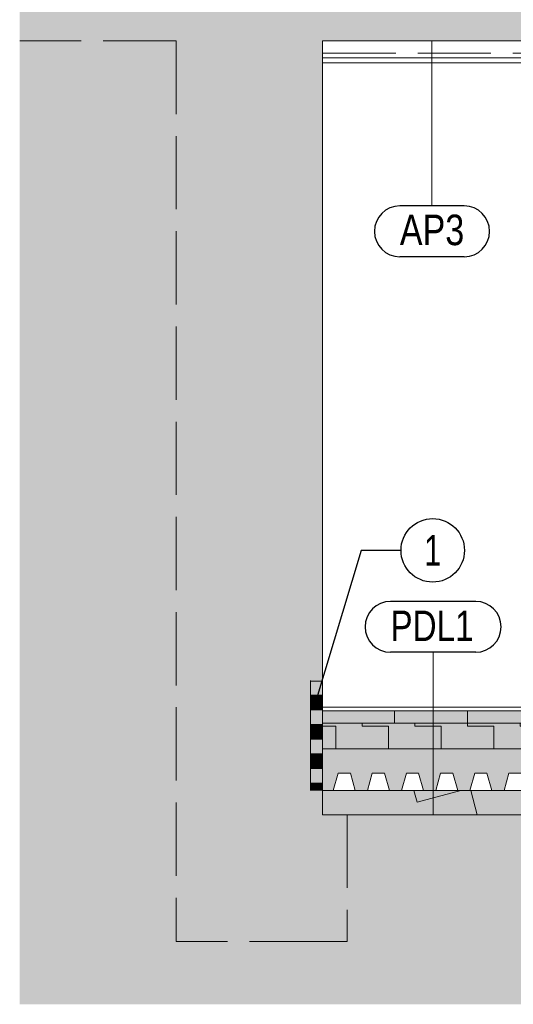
# Model space of a CAD drawing. Header units: millimetres. Extents: x 29003 to 60673, y -60985 to 17010.
# Tile 98 of 128: x 38664 to 40688, y -1679 to 2355. Entities that reach past the tile are written whole.
import ezdxf

# ---------------------------------------------------------------- set-up
doc = ezdxf.new("R2010")
doc.units = ezdxf.units.MM
doc.linetypes.add('Carkovana 2x_1', pattern=[390, 300, -90])
doc.linetypes.add('Carkovana 2x_1_1', pattern=[200, 150, -50])
for name, color, linetype, lineweight in [('XR$1$ŘEZY_1', 7, 'Continuous', 25), ('XR$2$ŘEZY - KOTY_ TEXTY_1', 7, 'Continuous', 25), ('XR$3$ŘEZY - FILING_1', 7, 'Continuous', 25)]:
    doc.layers.add(name, color=color, linetype=linetype, lineweight=lineweight)
doc.styles.add('ARIAL', font='ARIAL.TTF')

# ---------------------------------------------------------------- blocks, each defined once
blk = doc.blocks.new('VZOROVÁ ČÁRA_106')
at = {"layer": 'XR$1$ŘEZY_1', "color": 1, "linetype": 'Continuous', "lineweight": 13}
for p, q in [((39855.9, -352.8), (39855.9, -412.8)), ((39905.9, -412.8), (39855.9, -412.8)), ((39855.9, -412.8), (39855.9, -472.8)), ((39905.9, -414), (39855.9, -414)), ((39905.9, -415.2), (39855.9, -415.2)), ((39905.9, -416.4), (39855.9, -416.4)), ((39905.9, -417.6), (39855.9, -417.6)), ((39905.9, -418.8), (39855.9, -418.8)), ((39905.9, -420), (39855.9, -420)), ((39905.9, -421.2), (39855.9, -421.2)), ((39905.9, -422.4), (39855.9, -422.4)), ((39905.9, -423.6), (39855.9, -423.6)), ((39905.9, -424.8), (39855.9, -424.8)), ((39905.9, -426), (39855.9, -426)), ((39905.9, -427.2), (39855.9, -427.2)), ((39905.9, -428.4), (39855.9, -428.4)), ((39905.9, -429.6), (39855.9, -429.6)), ((39905.9, -430.8), (39855.9, -430.8)), ((39905.9, -432), (39855.9, -432)), ((39905.9, -433.2), (39855.9, -433.2)), ((39905.9, -434.4), (39855.9, -434.4)), ((39905.9, -435.6), (39855.9, -435.6)), ((39905.9, -436.8), (39855.9, -436.8)), ((39905.9, -438), (39855.9, -438)), ((39905.9, -439.2), (39855.9, -439.2)), ((39905.9, -440.4), (39855.9, -440.4)), ((39905.9, -441.6), (39855.9, -441.6)), ((39905.9, -442.8), (39855.9, -442.8)), ((39905.9, -412.8), (39905.9, -472.8)), ((39905.9, -412.8), (39905.9, -472.8)), ((39905.9, -412.8), (39905.9, -472.8)), ((39905.9, -412.8), (39905.9, -472.8)), ((39905.9, -412.8), (39905.9, -472.8)), ((39905.9, -444), (39855.9, -444)), ((39905.9, -445.2), (39855.9, -445.2)), ((39905.9, -446.4), (39855.9, -446.4)), ((39905.9, -447.6), (39855.9, -447.6)), ((39905.9, -448.8), (39855.9, -448.8)), ((39905.9, -450), (39855.9, -450)), ((39905.9, -451.2), (39855.9, -451.2)), ((39905.9, -452.4), (39855.9, -452.4)), ((39905.9, -453.6), (39855.9, -453.6)), ((39905.9, -454.8), (39855.9, -454.8)), ((39905.9, -456), (39855.9, -456)), ((39905.9, -457.2), (39855.9, -457.2)), ((39905.9, -458.4), (39855.9, -458.4)), ((39905.9, -459.6), (39855.9, -459.6)), ((39905.9, -460.8), (39855.9, -460.8)), ((39905.9, -462), (39855.9, -462)), ((39905.9, -463.2), (39855.9, -463.2)), ((39905.9, -464.4), (39855.9, -464.4)), ((39905.9, -465.6), (39855.9, -465.6)), ((39905.9, -466.8), (39855.9, -466.8)), ((39905.9, -468), (39855.9, -468)), ((39905.9, -469.2), (39855.9, -469.2)), ((39905.9, -470.4), (39855.9, -470.4)), ((39905.9, -471.6), (39855.9, -471.6)), ((39855.9, -472.8), (39855.9, -532.8)), ((39905.9, -472.8), (39855.9, -472.8)), ((39905.9, -532.8), (39855.9, -532.8)), ((39855.9, -532.8), (39855.9, -592.8)), ((39905.9, -534), (39855.9, -534)), ((39905.9, -535.2), (39855.9, -535.2)), ((39905.9, -536.4), (39855.9, -536.4)), ((39905.9, -537.6), (39855.9, -537.6)), ((39905.9, -538.8), (39855.9, -538.8)), ((39905.9, -540), (39855.9, -540)), ((39905.9, -541.2), (39855.9, -541.2)), ((39905.9, -542.4), (39855.9, -542.4)), ((39905.9, -543.6), (39855.9, -543.6)), ((39905.9, -544.8), (39855.9, -544.8)), ((39905.9, -546), (39855.9, -546)), ((39905.9, -547.2), (39855.9, -547.2)), ((39905.9, -548.4), (39855.9, -548.4)), ((39905.9, -549.6), (39855.9, -549.6)), ((39905.9, -550.8), (39855.9, -550.8)), ((39905.9, -552), (39855.9, -552)), ((39905.9, -553.2), (39855.9, -553.2)), ((39905.9, -554.4), (39855.9, -554.4)), ((39905.9, -555.6), (39855.9, -555.6)), ((39905.9, -556.8), (39855.9, -556.8)), ((39905.9, -558), (39855.9, -558)), ((39905.9, -559.2), (39855.9, -559.2)), ((39905.9, -560.4), (39855.9, -560.4)), ((39905.9, -561.6), (39855.9, -561.6)), ((39905.9, -562.8), (39855.9, -562.8)), ((39905.9, -564), (39855.9, -564)), ((39905.9, -532.8), (39905.9, -592.8)), ((39905.9, -532.8), (39905.9, -592.8)), ((39905.9, -532.8), (39905.9, -592.8)), ((39905.9, -532.8), (39905.9, -592.8)), ((39905.9, -532.8), (39905.9, -592.8)), ((39905.9, -565.2), (39855.9, -565.2)), ((39905.9, -566.4), (39855.9, -566.4)), ((39905.9, -567.6), (39855.9, -567.6)), ((39905.9, -568.8), (39855.9, -568.8)), ((39905.9, -570), (39855.9, -570)), ((39905.9, -571.2), (39855.9, -571.2)), ((39905.9, -572.4), (39855.9, -572.4)), ((39905.9, -573.6), (39855.9, -573.6)), ((39905.9, -574.8), (39855.9, -574.8)), ((39905.9, -576), (39855.9, -576)), ((39905.9, -577.2), (39855.9, -577.2)), ((39905.9, -578.4), (39855.9, -578.4)), ((39905.9, -579.6), (39855.9, -579.6)), ((39905.9, -580.8), (39855.9, -580.8)), ((39905.9, -582), (39855.9, -582)), ((39905.9, -583.2), (39855.9, -583.2)), ((39905.9, -584.4), (39855.9, -584.4)), ((39905.9, -585.6), (39855.9, -585.6)), ((39905.9, -586.8), (39855.9, -586.8)), ((39905.9, -588), (39855.9, -588)), ((39905.9, -589.2), (39855.9, -589.2)), ((39905.9, -590.4), (39855.9, -590.4)), ((39905.9, -591.6), (39855.9, -591.6)), ((39855.9, -592.8), (39855.9, -652.8)), ((39905.9, -592.8), (39855.9, -592.8)), ((39905.9, -652.8), (39855.9, -652.8)), ((39855.9, -652.8), (39855.9, -712.8)), ((39905.9, -654), (39855.9, -654)), ((39905.9, -655.2), (39855.9, -655.2)), ((39905.9, -656.4), (39855.9, -656.4)), ((39905.9, -657.6), (39855.9, -657.6)), ((39905.9, -658.8), (39855.9, -658.8)), ((39905.9, -660), (39855.9, -660)), ((39905.9, -661.2), (39855.9, -661.2)), ((39905.9, -662.4), (39855.9, -662.4)), ((39905.9, -663.6), (39855.9, -663.6)), ((39905.9, -664.8), (39855.9, -664.8)), ((39905.9, -666), (39855.9, -666)), ((39905.9, -667.2), (39855.9, -667.2)), ((39905.9, -668.4), (39855.9, -668.4)), ((39905.9, -669.6), (39855.9, -669.6)), ((39905.9, -670.8), (39855.9, -670.8)), ((39905.9, -672), (39855.9, -672)), ((39905.9, -673.2), (39855.9, -673.2)), ((39905.9, -674.4), (39855.9, -674.4)), ((39905.9, -675.6), (39855.9, -675.6)), ((39905.9, -676.8), (39855.9, -676.8)), ((39905.9, -678), (39855.9, -678)), ((39905.9, -679.2), (39855.9, -679.2)), ((39905.9, -680.4), (39855.9, -680.4)), ((39905.9, -681.6), (39855.9, -681.6)), ((39905.9, -682.8), (39855.9, -682.8)), ((39905.9, -684), (39855.9, -684)), ((39905.9, -685.2), (39855.9, -685.2)), ((39905.9, -652.8), (39905.9, -712.8)), ((39905.9, -652.8), (39905.9, -712.8)), ((39905.9, -652.8), (39905.9, -712.8)), ((39905.9, -652.8), (39905.9, -712.8)), ((39905.9, -652.8), (39905.9, -712.8)), ((39905.9, -686.4), (39855.9, -686.4)), ((39905.9, -687.6), (39855.9, -687.6)), ((39905.9, -688.8), (39855.9, -688.8)), ((39905.9, -690), (39855.9, -690)), ((39905.9, -691.2), (39855.9, -691.2)), ((39905.9, -692.4), (39855.9, -692.4)), ((39905.9, -693.6), (39855.9, -693.6)), ((39905.9, -694.8), (39855.9, -694.8)), ((39905.9, -696), (39855.9, -696)), ((39905.9, -697.2), (39855.9, -697.2)), ((39905.9, -698.4), (39855.9, -698.4)), ((39905.9, -699.6), (39855.9, -699.6)), ((39905.9, -700.8), (39855.9, -700.8)), ((39905.9, -702), (39855.9, -702)), ((39905.9, -703.2), (39855.9, -703.2)), ((39905.9, -704.4), (39855.9, -704.4)), ((39905.9, -705.6), (39855.9, -705.6)), ((39905.9, -706.8), (39855.9, -706.8)), ((39905.9, -708), (39855.9, -708)), ((39905.9, -709.2), (39855.9, -709.2)), ((39905.9, -710.4), (39855.9, -710.4)), ((39905.9, -711.6), (39855.9, -711.6)), ((39855.9, -712.8), (39855.9, -772.8)), ((39905.9, -712.8), (39855.9, -712.8)), ((39905.9, -772.8), (39855.9, -772.8)), ((39855.9, -772.8), (39855.9, -802.2)), ((39905.9, -774), (39855.9, -774)), ((39905.9, -775.2), (39855.9, -775.2)), ((39905.9, -776.4), (39855.9, -776.4)), ((39905.9, -777.6), (39855.9, -777.6)), ((39905.9, -778.8), (39855.9, -778.8)), ((39905.9, -780), (39855.9, -780)), ((39905.9, -781.2), (39855.9, -781.2)), ((39905.9, -782.4), (39855.9, -782.4)), ((39905.9, -783.6), (39855.9, -783.6)), ((39905.9, -784.8), (39855.9, -784.8)), ((39905.9, -786), (39855.9, -786)), ((39905.9, -787.2), (39855.9, -787.2)), ((39905.9, -788.4), (39855.9, -788.4)), ((39905.9, -789.6), (39855.9, -789.6)), ((39905.9, -790.8), (39855.9, -790.8)), ((39905.9, -792), (39855.9, -792)), ((39905.9, -793.2), (39855.9, -793.2)), ((39905.9, -794.4), (39855.9, -794.4)), ((39905.9, -795.6), (39855.9, -795.6)), ((39905.9, -796.8), (39855.9, -796.8)), ((39905.9, -798), (39855.9, -798)), ((39905.9, -799.2), (39855.9, -799.2)), ((39905.9, -800.4), (39855.9, -800.4)), ((39905.9, -801.6), (39855.9, -801.6)), ((39905.9, -772.8), (39905.9, -802.2)), ((39905.9, -772.8), (39905.9, -802.2)), ((39905.9, -772.8), (39905.9, -802.2)), ((39905.9, -772.8), (39905.9, -802.2)), ((39905.9, -772.8), (39905.9, -802.2))]:
    blk.add_line(p, q, dxfattribs=at)
for points in [[(39905.9, -352.8), (39905.9, -412.8), (39905.9, -472.8)], [(39905.9, -352.8), (39905.9, -412.8), (39905.9, -472.8)], [(39905.9, -472.8), (39905.9, -532.8), (39905.9, -592.8)], [(39905.9, -472.8), (39905.9, -532.8), (39905.9, -592.8)], [(39905.9, -592.8), (39905.9, -652.8), (39905.9, -712.8)], [(39905.9, -592.8), (39905.9, -652.8), (39905.9, -712.8)], [(39905.9, -712.8), (39905.9, -772.8), (39905.9, -802.2)], [(39905.9, -712.8), (39905.9, -772.8), (39905.9, -802.2)]]:
    blk.add_lwpolyline(points, dxfattribs=at)

msp = doc.modelspace()

# ---------------------------------------------------------------- hatches: boundary and pattern name
at = {"layer": 'XR$3$ŘEZY - FILING_1', "linetype": 'Carkovana 2x_1_1', "lineweight": 13}
h = msp.add_hatch(color=254, dxfattribs=at)
h.paths.add_polyline_path([(43335.9, 2517.8), (43335.9, 5408.9), (43640, 5403.6), (43640, 5588.6), (38663.8, 5675.5), (38663.8, 5367.8), (39305.9, 5367.8), (39305.9, 2617.8), (38663.8, 2617.8), (38663.8, 2267.8), (39305.9, 2267.8), (39305.9, -1421.5), (40005.9, -1421.5), (40005.9, -902.2), (39905.9, -902.2), (39905.9, 2267.8), (42885.9, 2267.8), (42885.9, 1937.8), (43335.8, 1937.8), (43335.8, 2237.8), (43335.9, 2237.8)])
h.paths.add_polyline_path([(43245.9, 1087.8), (42885.9, 837.8), (42885.9, -902.2), (42785.9, -902.2), (42785.9, -1421.5), (43335.9, -1421.5), (43335.9, -453.4), (43335.8, -453.4), (43335.8, 1087.8)])
h.paths.add_polyline_path([(39905.9, 5367.8), (42885.9, 5367.8), (42885.9, 2617.8), (39905.9, 2617.8)], flags=16)
msp.add_hatch(color=9, dxfattribs=at).paths.add_polyline_path([(43335.8, -882.1), (43335.9, -1421.5), (42785.9, -1421.5), (42785.9, -902.2), (40005.9, -902.2), (40005.9, -1421.5), (39305.9, -1421.5), (39305.9, 2267.8), (38663.8, 2267.8), (38663.8, -1678.7), (45722.8, -1678.7), (45722.8, 516.6), (44335.9, 516.6), (44335.8, -882.1)], flags=0)
at = {"layer": 'XR$3$ŘEZY - FILING_1', "linetype": 'Continuous', "lineweight": 13}
for points in [[(39905.9, -477.2), (39905.9, -527.2), (42885.3, -527.2), (42885.3, -477.2)], [(42885.9, -632.2), (42885.9, -527.2), (39905.9, -527.2), (39905.9, -632.2)], [(39905.9, -802.2), (39905.9, -902.2), (39905.9, -902.2), (42885.9, -902.2), (42885.9, -802.2)]]:
    msp.add_hatch(color=11, dxfattribs=at).paths.add_polyline_path(points, flags=0)
h = msp.add_hatch(dxfattribs=at)
h.set_pattern_fill('VZOR', scale=150, style=0, pattern_type=2)
h.set_pattern_definition([(0, (300, 300), (150, 150), [150, -150]), (90, (300, 300), (-150, 150), [150, -150])])
h.paths.add_polyline_path([(39905.9, -477.2), (39905.9, -527.2), (42885.3, -527.2), (42885.3, -477.2)], flags=0)
h = msp.add_hatch(dxfattribs=at)
h.set_pattern_fill('VZOR', scale=108, style=0, pattern_type=2)
h.set_pattern_definition([(0, (216, 216), (108, 108), [108, -108]), (90, (216, 216), (-108, 108), [108, -108])])
h.paths.add_polyline_path([(42885.9, -632.2), (42885.9, -527.2), (39905.9, -527.2), (39905.9, -632.2)], flags=0)
msp.add_hatch(color=251, dxfattribs=at).paths.add_polyline_path([(39905.9, -632.2), (39905.9, -802.2), (39949.6, -802.2), (39969.6, -732.2), (40019.6, -732.2), (40039.6, -802.2), (40089.6, -802.2), (40109.6, -732.2), (40159.6, -732.2), (40179.6, -802.2), (40229.6, -802.2), (40249.6, -732.2), (40299.6, -732.2), (40319.6, -802.2), (40369.6, -802.2), (40389.6, -732.2), (40439.6, -732.2), (40459.6, -802.2), (40509.6, -802.2), (40529.6, -732.2), (40579.6, -732.2), (40599.6, -802.2), (40649.6, -802.2), (40669.6, -732.2), (40719.6, -732.2), (40739.6, -802.2), (40789.6, -802.2), (40809.6, -732.2), (40859.6, -732.2), (40879.6, -802.2), (40929.6, -802.2), (40949.6, -732.2), (40999.6, -732.2), (41019.6, -802.2), (41069.6, -802.2), (41089.6, -732.2), (41139.6, -732.2), (41159.6, -802.2), (41209.6, -802.2), (41229.6, -732.2), (41279.6, -732.2), (41299.6, -802.2), (41349.6, -802.2), (41369.6, -732.2), (41419.6, -732.2), (41439.6, -802.2), (41489.6, -802.2), (41509.6, -732.2), (41559.6, -732.2), (41579.6, -802.2), (41629.6, -802.2), (41649.6, -732.2), (41699.6, -732.2), (41719.6, -802.2), (41769.6, -802.2), (41789.6, -732.2), (41839.6, -732.2), (41859.6, -802.2), (41909.6, -802.2), (41929.6, -732.2), (41979.6, -732.2), (41999.6, -802.2), (42049.6, -802.2), (42069.6, -732.2), (42119.6, -732.2), (42139.6, -802.2), (42189.6, -802.2), (42209.6, -732.2), (42259.6, -732.2), (42279.6, -802.2), (42329.6, -802.2), (42349.6, -732.2), (42399.6, -732.2), (42419.6, -802.2), (42469.6, -802.2), (42489.6, -732.2), (42539.6, -732.2), (42559.6, -802.2), (42609.6, -802.2), (42629.6, -732.2), (42679.6, -732.2), (42699.6, -802.2), (42749.6, -802.2), (42769.6, -732.2), (42819.6, -732.2), (42839.6, -802.2), (42885.9, -802.2), (42885.9, -632.2)])
h = msp.add_hatch(dxfattribs=at)
h.set_pattern_fill('VZOR', scale=225, angle=15, style=0, pattern_type=2)
h.set_pattern_definition([(15, (318.2, 551.14), (159.099, 275.5676), [225, -225]), (105, (318.2, 551.14), (-275.5676, 159.099), [225, -225])])
h.paths.add_polyline_path([(39905.9, -802.2), (39905.9, -902.2), (39905.9, -902.2), (42885.9, -902.2), (42885.9, -802.2)], flags=0)

# ---------------------------------------------------------------- linework, layer by layer
at = {"layer": 'XR$1$ŘEZY_1', "color": 7, "linetype": 'Carkovana 2x_1', "lineweight": 13}
for p, q in [((39305.9, 2267.8), (38663.8, 2267.8)), ((39305.9, 2267.8), (39305.9, -1421.5)), ((39905.9, 2217.8), (42885.9, 2217.8)), ((39856, -355.4), (39906, -355.4)), ((39856, -355.4), (39906, -355.4)), ((40005.9, -902.2), (40005.9, -1421.5)), ((39905.9, -1421.5), (39305.9, -1421.5)), ((40005.9, -1421.5), (39905.9, -1421.5))]:
    msp.add_line(p, q, dxfattribs=at)
at = {"layer": 'XR$1$ŘEZY_1', "color": 7, "linetype": 'Continuous', "lineweight": 13}
for p, q in [((39905.9, 2267.8), (42885.9, 2267.8)), ((39905.9, 2267.8), (39905.9, -902.2)), ((42885.9, 2197.8), (39905.9, 2197.8)), ((39905.9, 2177.8), (42885.9, 2177.8)), ((39905.9, -462.2), (42885.9, -462.2)), ((39905.9, -477.2), (42885.3, -477.2)), ((39905.9, -632.2), (42885.9, -632.2)), ((39949.6, -802.2), (39969.6, -732.2)), ((39969.6, -732.2), (40019.6, -732.2)), ((40019.6, -732.2), (40039.6, -802.2)), ((40089.6, -802.2), (40109.6, -732.2)), ((40109.6, -732.2), (40159.6, -732.2)), ((40159.6, -732.2), (40179.6, -802.2)), ((40229.6, -802.2), (40249.6, -732.2)), ((40249.6, -732.2), (40299.6, -732.2)), ((40299.6, -732.2), (40319.6, -802.2)), ((40369.6, -802.2), (40389.6, -732.2)), ((40389.6, -732.2), (40439.6, -732.2)), ((40439.6, -732.2), (40459.6, -802.2)), ((40509.6, -802.2), (40529.6, -732.2)), ((40529.6, -732.2), (40579.6, -732.2)), ((40579.6, -732.2), (40599.6, -802.2)), ((40649.6, -802.2), (40669.6, -732.2)), ((40669.6, -732.2), (40719.6, -732.2)), ((39905.9, -802.2), (42885.9, -802.2)), ((39905.9, -802.2), (39949.6, -802.2)), ((40039.6, -802.2), (40089.6, -802.2)), ((40179.6, -802.2), (40229.6, -802.2)), ((40319.6, -802.2), (40369.6, -802.2)), ((40459.6, -802.2), (40509.6, -802.2)), ((40599.6, -802.2), (40649.6, -802.2)), ((39905.9, -902.2), (42885.9, -902.2))]:
    msp.add_line(p, q, dxfattribs=at)
at = {"layer": 'XR$1$ŘEZY_1', "color": 251, "linetype": 'Continuous', "lineweight": 13}
for p, q in [((39905.9, -477.2), (42885.3, -477.2)), ((39905.9, -527.2), (42885.3, -527.2))]:
    msp.add_line(p, q, dxfattribs=at)
at = {"layer": 'XR$1$ŘEZY_1', "color": 7, "linetype": 'Continuous', "lineweight": 13}
for points in [[(39905.9, -462.2), (39905.9, -462.2)], [(39905.9, -477.2), (39905.9, -477.2)], [(39949.6, -802.2), (39949.6, -802.2)], [(39949.6, -802.2), (39949.6, -802.2)], [(40089.6, -802.2), (40089.6, -802.2)], [(40089.6, -802.2), (40089.6, -802.2)], [(40229.6, -802.2), (40229.6, -802.2)], [(40229.6, -802.2), (40229.6, -802.2)], [(40369.6, -802.2), (40369.6, -802.2)], [(40369.6, -802.2), (40369.6, -802.2)], [(40509.6, -802.2), (40509.6, -802.2)], [(40509.6, -802.2), (40509.6, -802.2)], [(40649.6, -802.2), (40649.6, -802.2)], [(40649.6, -802.2), (40649.6, -802.2)]]:
    msp.add_lwpolyline(points, close=True, dxfattribs=at)
at = {"layer": 'XR$1$ŘEZY_1', "color": 251, "linetype": 'Continuous', "lineweight": 13}
for points in [[(39905.9, -477.2), (39905.9, -477.2)], [(39905.9, -527.2), (39905.9, -527.2)]]:
    msp.add_lwpolyline(points, close=True, dxfattribs=at)
at = {"layer": 'XR$2$ŘEZY - KOTY_ TEXTY_1', "color": 3, "linetype": 'Continuous', "lineweight": 13}
for p, q in [((40354.1, 1591.7), (40354.1, 2267.8)), ((40359, -236.7), (40359, -902.2))]:
    msp.add_line(p, q, dxfattribs=at)
at = {"layer": 'XR$2$ŘEZY - KOTY_ TEXTY_1', "color": 3, "linetype": 'Continuous', "lineweight": 25}
for p, q in [((40486.5, 1591.7), (40222.4, 1591.7)), ((40486.5, 1383.4), (40222.4, 1383.4)), ((40533.4, -28.4), (40184, -28.4)), ((40533.4, -236.7), (40184, -236.7))]:
    msp.add_line(p, q, dxfattribs=at)
at = {"layer": 'XR$2$ŘEZY - KOTY_ TEXTY_1', "color": 7, "linetype": 'Continuous', "lineweight": 25}
for p, q in [((40064.1, 180.8), (39877.1, -440.6)), ((40227.3, 180.8), (40064.1, 180.8))]:
    msp.add_line(p, q, dxfattribs=at)
msp.add_circle((40357.3, 180.8), 130, dxfattribs=at)
at = {"layer": 'XR$2$ŘEZY - KOTY_ TEXTY_1', "color": 3, "linetype": 'Continuous', "lineweight": 25}
for centre, start, end in [((40222.4, 1487.6), 90, 270), ((40486.5, 1487.6), 270, 90), ((40184, -132.5), 90, 270), ((40533.4, -132.5), 270, 90)]:
    msp.add_arc(centre, 104.2, start, end, dxfattribs=at)

# ---------------------------------------------------------------- block references
at = {"layer": 'XR$1$ŘEZY_1', "color": 1, "linetype": 'Continuous', "lineweight": 13}
msp.add_blockref('VZOROVÁ ČÁRA_106', (0, 0), dxfattribs=at)

# ---------------------------------------------------------------- texts
at = {"layer": 'XR$2$ŘEZY - KOTY_ TEXTY_1', "color": 3, "linetype": 'Continuous', "lineweight": 25, "char_height": 125, "attachment_point": 7, "style": 'ARIAL'}
for s, insert, width in [('\\W0.80;AP3', (40222.4, 1429.2), 313.875), ('\\W0.78;PDL1', (40184, -190.9), 398.234)]:
    msp.add_mtext(s, dxfattribs=dict(at, insert=insert, width=width))
at = {"layer": 'XR$2$ŘEZY - KOTY_ TEXTY_1', "color": 7, "linetype": 'Continuous', "lineweight": 25, "insert": (40357.3, 180.8), "char_height": 125, "width": 123.456, "attachment_point": 5, "style": 'ARIAL'}
msp.add_mtext('\\W0.72;1', dxfattribs=at)

doc.saveas('drawing.dxf')
